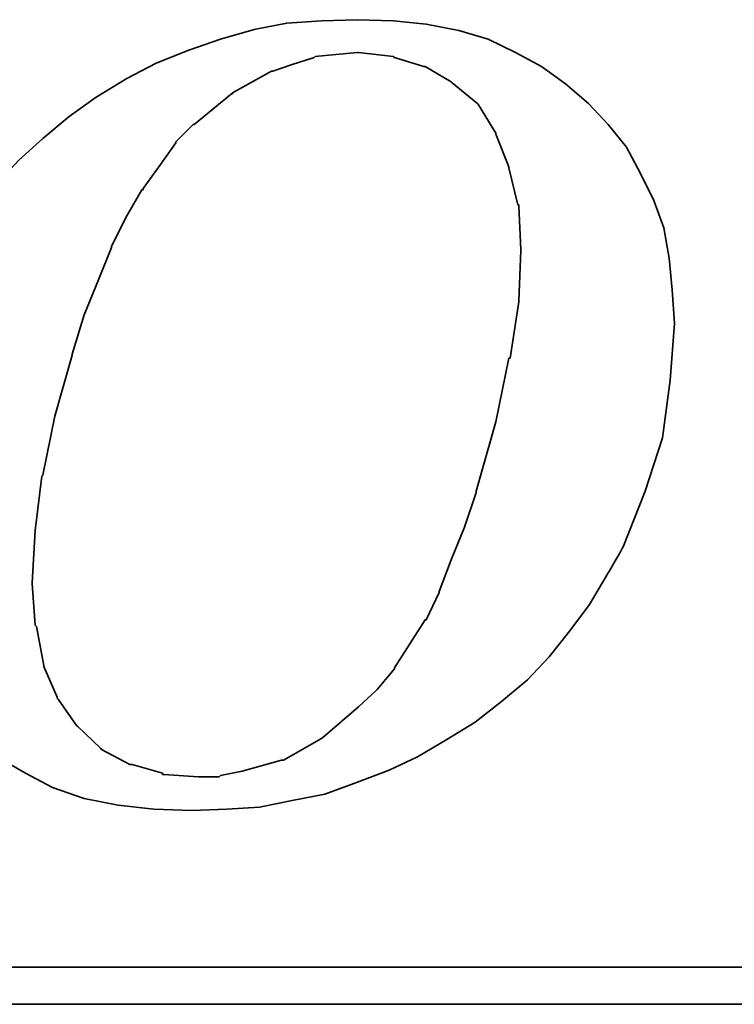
# Model space of a CAD drawing. Extents: x 384 to 530, y 258 to 355.
# Tile 48 of 62: x 502.43 to 503.66, y 316.87 to 318.57. Entities that reach past the tile are written whole.
import ezdxf

# ---------------------------------------------------------------- set-up
doc = ezdxf.new("R2010")
doc.units = 0
doc.header["$LTSCALE"] = 2
doc.header["$MEASUREMENT"] = 0
doc.layers.get('0').update_dxf_attribs({"linetype": 'CONTINUOUS'})

msp = doc.modelspace()

# ---------------------------------------------------------------- linework, layer by layer
at = {"lineweight": 35}
for points, knots in [([(502.3175, 317.3672), (502.3175, 317.3672), (502.3513, 317.3315), (502.3513, 317.3315), (502.3513, 317.3315), (502.3513, 317.3315), (502.3927, 317.2975), (502.3927, 317.2975), (502.3927, 317.2975), (502.3927, 317.2975), (502.4378, 317.2714), (502.4378, 317.2714), (502.4378, 317.2714), (502.4378, 317.2714), (502.4849, 317.2467), (502.4849, 317.2467), (502.4849, 317.2467), (502.4849, 317.2467), (502.5394, 317.2279), (502.5394, 317.2279), (502.5394, 317.2279), (502.5394, 317.2279), (502.5979, 317.2165), (502.5979, 317.2165), (502.5979, 317.2165), (502.5979, 317.2165), (502.66, 317.2091), (502.66, 317.2091), (502.66, 317.2091), (502.66, 317.2091), (502.7257, 317.2071), (502.7257, 317.2071), (502.7257, 317.2071), (502.7257, 317.2071), (502.7862, 317.2091), (502.7862, 317.2091), (502.7862, 317.2091), (502.7862, 317.2091), (502.8425, 317.213), (502.8425, 317.213), (502.8425, 317.213), (502.8425, 317.213), (502.899, 317.2242), (502.899, 317.2242), (502.899, 317.2242), (502.899, 317.2242), (502.9554, 317.2353), (502.9554, 317.2353), (502.9554, 317.2353), (502.9554, 317.2353), (503.0119, 317.2561), (503.0119, 317.2561), (503.0119, 317.2561), (503.0119, 317.2561), (503.0665, 317.2769), (503.0665, 317.2769), (503.0665, 317.2769), (503.0665, 317.2769), (503.1155, 317.2997), (503.1155, 317.2997), (503.1155, 317.2997), (503.1155, 317.2997), (503.1665, 317.3295), (503.1665, 317.3295), (503.1665, 317.3295), (503.1665, 317.3295), (503.2155, 317.3597), (503.2155, 317.3597), (503.2155, 317.3597), (503.2155, 317.3597), (503.2607, 317.3954), (503.2607, 317.3954), (503.2607, 317.3954), (503.2607, 317.3954), (503.3056, 317.4331), (503.3056, 317.4331), (503.3056, 317.4331), (503.3056, 317.4331), (503.3432, 317.4725), (503.3432, 317.4725), (503.3432, 317.4725), (503.3432, 317.4725), (503.3791, 317.5178), (503.3791, 317.5178), (503.3791, 317.5178), (503.3791, 317.5178), (503.4129, 317.5629), (503.4129, 317.5629), (503.4129, 317.5629), (503.4129, 317.5629), (503.4431, 317.6139), (503.4431, 317.6139), (503.4431, 317.6139), (503.4431, 317.6139), (503.4713, 317.663), (503.4713, 317.663), (503.4713, 317.663), (503.4713, 317.663), (503.5092, 317.7589), (503.5092, 317.7589), (503.5092, 317.7589), (503.5092, 317.7589), (503.5392, 317.8509), (503.5392, 317.8509), (503.5392, 317.8509), (503.5392, 317.8509), (503.5521, 317.9509), (503.5521, 317.9509), (503.5521, 317.9509), (503.5521, 317.9509), (503.5598, 318.0486), (503.5598, 318.0486), (503.5598, 318.0486), (503.5598, 318.0486), (503.5559, 318.1071), (503.5559, 318.1071), (503.5559, 318.1071), (503.5559, 318.1071), (503.5504, 318.1616), (503.5504, 318.1616), (503.5504, 318.1616), (503.5504, 318.1616), (503.5412, 318.2142), (503.5412, 318.2142), (503.5412, 318.2142), (503.5412, 318.2142), (503.5239, 318.2612), (503.5239, 318.2612), (503.5239, 318.2612), (503.5239, 318.2612), (503.5013, 318.3083), (503.5013, 318.3083), (503.5013, 318.3083), (503.5013, 318.3083), (503.4768, 318.3536), (503.4768, 318.3536), (503.4768, 318.3536), (503.4768, 318.3536), (503.445, 318.393), (503.445, 318.393), (503.445, 318.393), (503.445, 318.393), (503.4111, 318.4289), (503.4111, 318.4289), (503.4111, 318.4289), (503.4111, 318.4289), (503.3717, 318.4629), (503.3717, 318.4629), (503.3717, 318.4629), (503.3717, 318.4629), (503.3301, 318.4931), (503.3301, 318.4931), (503.3301, 318.4931), (503.3301, 318.4931), (503.285, 318.5174), (503.285, 318.5174), (503.285, 318.5174), (503.285, 318.5174), (503.2379, 318.54), (503.2379, 318.54), (503.2379, 318.54), (503.2379, 318.54), (503.1873, 318.5551), (503.1873, 318.5551), (503.1873, 318.5551), (503.1873, 318.5551), (503.1306, 318.5664), (503.1306, 318.5664), (503.1306, 318.5664), (503.1306, 318.5664), (503.0741, 318.5719), (503.0741, 318.5719), (503.0741, 318.5719), (503.0741, 318.5719), (503.0119, 318.5739), (503.0119, 318.5739), (503.0119, 318.5739), (503.0119, 318.5739), (502.9498, 318.5719), (502.9498, 318.5719), (502.9498, 318.5719), (502.9498, 318.5719), (502.8897, 318.568), (502.8897, 318.568), (502.8897, 318.568), (502.8897, 318.568), (502.833, 318.557), (502.833, 318.557), (502.833, 318.557), (502.833, 318.557), (502.7748, 318.54), (502.7748, 318.54), (502.7748, 318.54), (502.7748, 318.54), (502.7203, 318.5213), (502.7203, 318.5213), (502.7203, 318.5213), (502.7203, 318.5213), (502.664, 318.4986), (502.664, 318.4986), (502.664, 318.4986), (502.664, 318.4986), (502.613, 318.4723), (502.613, 318.4723), (502.613, 318.4723), (502.613, 318.4723), (502.5604, 318.4401), (502.5604, 318.4401), (502.5604, 318.4401), (502.5604, 318.4401), (502.5133, 318.4064), (502.5133, 318.4064), (502.5133, 318.4064), (502.5133, 318.4064), (502.468, 318.3687), (502.468, 318.3687), (502.468, 318.3687), (502.468, 318.3687), (502.4266, 318.3311), (502.4266, 318.3311), (502.4266, 318.3311), (502.4266, 318.3311), (502.3889, 318.2914), (502.3889, 318.2914), (502.3889, 318.2914), (502.3889, 318.2914), (502.3532, 318.2463), (502.3532, 318.2463), (502.3532, 318.2463), (502.3532, 318.2463), (502.3211, 318.2049), (502.3211, 318.2049), (502.3211, 318.2049), (502.3211, 318.2049), (502.2948, 318.1577), (502.2948, 318.1577), (502.2948, 318.1577), (502.2948, 318.1577), (502.2724, 318.111), (502.2724, 318.111), (502.2724, 318.111), (502.2724, 318.111), (502.2308, 318.0129), (502.2308, 318.0129), (502.2308, 318.0129), (502.2308, 318.0129), (502.2026, 317.9205), (502.2026, 317.9205), (502.2026, 317.9205), (502.2026, 317.9205), (502.1877, 317.8305), (502.1877, 317.8305), (502.1877, 317.8305), (502.1877, 317.8305), (502.1802, 317.7438), (502.1802, 317.7438), (502.1802, 317.7438), (502.1802, 317.7438), (502.1838, 317.6912), (502.1838, 317.6912), (502.1838, 317.6912), (502.1838, 317.6912), (502.1897, 317.6402), (502.1897, 317.6402), (502.1897, 317.6402), (502.1897, 317.6402), (502.1912, 317.6402), (502.1912, 317.6402), (502.1912, 317.6402), (502.1912, 317.6402), (502.1991, 317.5876), (502.1991, 317.5876), (502.1991, 317.5876), (502.1991, 317.5876), (502.2159, 317.5404), (502.2159, 317.5404), (502.2159, 317.5404), (502.2159, 317.5404), (502.2348, 317.4952), (502.2348, 317.4952), (502.2348, 317.4952), (502.2348, 317.4952), (502.2571, 317.4499), (502.2571, 317.4499), (502.2571, 317.4499), (502.2571, 317.4499), (502.2854, 317.4087), (502.2854, 317.4087), (502.2854, 317.4087), (502.2854, 317.4087), (502.3175, 317.3672), (502.3175, 317.3672)], [0, 0, 0, 0, 0.013699, 0.013699, 0.013699, 0.013699, 0.027397, 0.027397, 0.027397, 0.027397, 0.041096, 0.041096, 0.041096, 0.041096, 0.054795, 0.054795, 0.054795, 0.054795, 0.068493, 0.068493, 0.068493, 0.068493, 0.082192, 0.082192, 0.082192, 0.082192, 0.09589, 0.09589, 0.09589, 0.09589, 0.109589, 0.109589, 0.109589, 0.109589, 0.123288, 0.123288, 0.123288, 0.123288, 0.136986, 0.136986, 0.136986, 0.136986, 0.150685, 0.150685, 0.150685, 0.150685, 0.164384, 0.164384, 0.164384, 0.164384, 0.178082, 0.178082, 0.178082, 0.178082, 0.191781, 0.191781, 0.191781, 0.191781, 0.205479, 0.205479, 0.205479, 0.205479, 0.219178, 0.219178, 0.219178, 0.219178, 0.232877, 0.232877, 0.232877, 0.232877, 0.246575, 0.246575, 0.246575, 0.246575, 0.260274, 0.260274, 0.260274, 0.260274, 0.273973, 0.273973, 0.273973, 0.273973, 0.287671, 0.287671, 0.287671, 0.287671, 0.30137, 0.30137, 0.30137, 0.30137, 0.315068, 0.315068, 0.315068, 0.315069, 0.328767, 0.328767, 0.328767, 0.328767, 0.342466, 0.342466, 0.342466, 0.342466, 0.356164, 0.356164, 0.356164, 0.356164, 0.369863, 0.369863, 0.369863, 0.369863, 0.383562, 0.383562, 0.383562, 0.383562, 0.39726, 0.39726, 0.39726, 0.39726, 0.410959, 0.410959, 0.410959, 0.410959, 0.424658, 0.424658, 0.424658, 0.424658, 0.438356, 0.438356, 0.438356, 0.438356, 0.452055, 0.452055, 0.452055, 0.452055, 0.465753, 0.465753, 0.465753, 0.465753, 0.479452, 0.479452, 0.479452, 0.479452, 0.493151, 0.493151, 0.493151, 0.493151, 0.506849, 0.506849, 0.506849, 0.506849, 0.520548, 0.520548, 0.520548, 0.520548, 0.534247, 0.534247, 0.534247, 0.534247, 0.547945, 0.547945, 0.547945, 0.547945, 0.561644, 0.561644, 0.561644, 0.561644, 0.575342, 0.575342, 0.575342, 0.575342, 0.589041, 0.589041, 0.589041, 0.589041, 0.60274, 0.60274, 0.60274, 0.60274, 0.616438, 0.616438, 0.616438, 0.616438, 0.630137, 0.630137, 0.630137, 0.630137, 0.643836, 0.643836, 0.643836, 0.643836, 0.657534, 0.657534, 0.657534, 0.657534, 0.671233, 0.671233, 0.671233, 0.671233, 0.684932, 0.684932, 0.684932, 0.684932, 0.69863, 0.69863, 0.69863, 0.69863, 0.712329, 0.712329, 0.712329, 0.712329, 0.726027, 0.726027, 0.726027, 0.726027, 0.739726, 0.739726, 0.739726, 0.739726, 0.753425, 0.753425, 0.753425, 0.753425, 0.767123, 0.767123, 0.767123, 0.767123, 0.780822, 0.780822, 0.780822, 0.780822, 0.794521, 0.794521, 0.794521, 0.794521, 0.808219, 0.808219, 0.808219, 0.808219, 0.821918, 0.821918, 0.821918, 0.821918, 0.835616, 0.835616, 0.835616, 0.835616, 0.849315, 0.849315, 0.849315, 0.849315, 0.863014, 0.863014, 0.863014, 0.863014, 0.876712, 0.876712, 0.876712, 0.876712, 0.890411, 0.890411, 0.890411, 0.890411, 0.90411, 0.90411, 0.90411, 0.90411, 0.917808, 0.917808, 0.917808, 0.917808, 0.931507, 0.931507, 0.931507, 0.931507, 0.945205, 0.945205, 0.945205, 0.945205, 0.958904, 0.958904, 0.958904, 0.958904, 0.972603, 0.972603, 0.972603, 0.972603, 0.986301, 0.986301, 0.986301, 0.986301, 1, 1, 1, 1]), ([(502.5188, 317.996), (502.5188, 317.996), (502.5394, 318.0639), (502.5394, 318.0639), (502.5394, 318.0639), (502.5394, 318.0639), (502.5639, 318.1241), (502.5639, 318.1241), (502.5639, 318.1241), (502.5639, 318.1241), (502.5865, 318.1804), (502.5865, 318.1804), (502.5865, 318.1804), (502.5865, 318.1804), (502.5865, 318.1824), (502.5865, 318.1824), (502.5865, 318.1824), (502.5865, 318.1824), (502.613, 318.2349), (502.613, 318.2349), (502.613, 318.2349), (502.613, 318.2349), (502.6392, 318.2801), (502.6392, 318.2801), (502.6392, 318.2801), (502.6392, 318.2801), (502.6412, 318.2801), (502.6412, 318.2801), (502.6412, 318.2801), (502.6412, 318.2801), (502.6412, 318.282), (502.6412, 318.282), (502.6412, 318.282), (502.6412, 318.282), (502.6712, 318.3234), (502.6712, 318.3234), (502.6712, 318.3234), (502.6712, 318.3234), (502.6977, 318.3613), (502.6977, 318.3613), (502.6977, 318.3613), (502.6977, 318.3613), (502.6977, 318.3628), (502.6977, 318.3628), (502.6977, 318.3628), (502.6977, 318.3628), (502.7277, 318.393), (502.7277, 318.393), (502.7277, 318.393), (502.7277, 318.393), (502.7297, 318.393), (502.7297, 318.393), (502.7297, 318.393), (502.7297, 318.393), (502.7938, 318.446), (502.7938, 318.446), (502.7938, 318.446), (502.7938, 318.446), (502.7958, 318.446), (502.7958, 318.446), (502.7958, 318.446), (502.7958, 318.446), (502.7958, 318.4476), (502.7958, 318.4476), (502.7958, 318.4476), (502.7958, 318.4476), (502.8633, 318.4852), (502.8633, 318.4852), (502.8633, 318.4852), (502.8633, 318.4852), (502.8654, 318.4852), (502.8654, 318.4852), (502.8654, 318.4852), (502.8654, 318.4852), (502.899, 318.4966), (502.899, 318.4966), (502.899, 318.4966), (502.899, 318.4966), (502.935, 318.508), (502.935, 318.508), (502.935, 318.508), (502.935, 318.508), (502.9366, 318.508), (502.9366, 318.508), (502.9366, 318.508), (502.9366, 318.508), (502.9386, 318.51), (502.9386, 318.51), (502.9386, 318.51), (502.9386, 318.51), (502.9743, 318.5135), (502.9743, 318.5135), (502.9743, 318.5135), (502.9743, 318.5135), (503.0119, 318.5174), (503.0119, 318.5174), (503.0119, 318.5174), (503.0119, 318.5174), (503.0139, 318.5174), (503.0139, 318.5174), (503.0139, 318.5174), (503.0139, 318.5174), (503.0741, 318.51), (503.0741, 318.51), (503.0741, 318.51), (503.0741, 318.51), (503.0759, 318.508), (503.0759, 318.508), (503.0759, 318.508), (503.0759, 318.508), (503.0778, 318.508), (503.0778, 318.508), (503.0778, 318.508), (503.0778, 318.508), (503.1267, 318.4931), (503.1267, 318.4931), (503.1267, 318.4931), (503.1267, 318.4931), (503.1286, 318.4931), (503.1286, 318.4931), (503.1286, 318.4931), (503.1286, 318.4931), (503.1738, 318.4664), (503.1738, 318.4664), (503.1738, 318.4664), (503.1738, 318.4664), (503.1757, 318.4648), (503.1757, 318.4648), (503.1757, 318.4648), (503.1757, 318.4648), (503.2171, 318.4307), (503.2171, 318.4307), (503.2171, 318.4307), (503.2171, 318.4307), (503.2191, 318.4289), (503.2191, 318.4289), (503.2191, 318.4289), (503.2191, 318.4289), (503.221, 318.427), (503.221, 318.427), (503.221, 318.427), (503.221, 318.427), (503.2512, 318.3779), (503.2512, 318.3779), (503.2512, 318.3779), (503.2512, 318.3779), (503.2512, 318.3762), (503.2512, 318.3762), (503.2512, 318.3762), (503.2512, 318.3762), (503.2736, 318.3197), (503.2736, 318.3197), (503.2736, 318.3197), (503.2736, 318.3197), (503.2736, 318.3177), (503.2736, 318.3177), (503.2736, 318.3177), (503.2736, 318.3177), (503.2889, 318.254), (503.2889, 318.254), (503.2889, 318.254), (503.2889, 318.254), (503.2905, 318.254), (503.2905, 318.254), (503.2905, 318.254), (503.2905, 318.254), (503.2905, 318.2518), (503.2905, 318.2518), (503.2905, 318.2518), (503.2905, 318.2518), (503.2944, 318.1765), (503.2944, 318.1765), (503.2944, 318.1765), (503.2944, 318.1765), (503.2944, 318.1747), (503.2944, 318.1747), (503.2944, 318.1747), (503.2944, 318.1747), (503.2905, 318.0882), (503.2905, 318.0882), (503.2905, 318.0882), (503.2905, 318.0882), (503.2905, 318.0863), (503.2905, 318.0863), (503.2905, 318.0863), (503.2905, 318.0863), (503.2756, 317.9886), (503.2756, 317.9886), (503.2756, 317.9886), (503.2756, 317.9886), (503.2736, 317.9886), (503.2736, 317.9886), (503.2736, 317.9886), (503.2736, 317.9886), (503.2512, 317.8791), (503.2512, 317.8791), (503.2512, 317.8791), (503.2512, 317.8791), (503.2171, 317.7589), (503.2171, 317.7589), (503.2171, 317.7589), (503.2171, 317.7589), (503.2171, 317.7567), (503.2171, 317.7567), (503.2171, 317.7567), (503.2171, 317.7567), (503.1967, 317.6967), (503.1967, 317.6967), (503.1967, 317.6967), (503.1967, 317.6967), (503.1738, 317.6402), (503.1738, 317.6402), (503.1738, 317.6402), (503.1738, 317.6402), (503.1532, 317.5857), (503.1532, 317.5857), (503.1532, 317.5857), (503.1532, 317.5857), (503.1532, 317.5837), (503.1532, 317.5837), (503.1532, 317.5837), (503.1532, 317.5837), (503.1306, 317.5366), (503.1306, 317.5366), (503.1306, 317.5366), (503.1306, 317.5366), (503.1286, 317.5366), (503.1286, 317.5366), (503.1286, 317.5366), (503.1286, 317.5366), (503.1026, 317.4952), (503.1026, 317.4952), (503.1026, 317.4952), (503.1026, 317.4952), (503.0759, 317.4539), (503.0759, 317.4539), (503.0759, 317.4539), (503.0759, 317.4539), (503.0759, 317.4519), (503.0759, 317.4519), (503.0759, 317.4519), (503.0759, 317.4519), (503.0461, 317.4162), (503.0461, 317.4162), (503.0461, 317.4162), (503.0461, 317.4162), (503.0441, 317.4142), (503.0441, 317.4142), (503.0441, 317.4142), (503.0441, 317.4142), (503.0139, 317.386), (503.0139, 317.386), (503.0139, 317.386), (503.0139, 317.386), (502.9519, 317.3332), (502.9519, 317.3332), (502.9519, 317.3332), (502.9519, 317.3332), (502.9498, 317.3315), (502.9498, 317.3315), (502.9498, 317.3315), (502.9498, 317.3315), (502.884, 317.2938), (502.884, 317.2938), (502.884, 317.2938), (502.884, 317.2938), (502.8821, 317.2938), (502.8821, 317.2938), (502.8821, 317.2938), (502.8821, 317.2938), (502.8803, 317.2938), (502.8803, 317.2938), (502.8803, 317.2938), (502.8803, 317.2938), (502.8126, 317.275), (502.8126, 317.275), (502.8126, 317.275), (502.8126, 317.275), (502.7748, 317.2673), (502.7748, 317.2673), (502.7748, 317.2673), (502.7748, 317.2673), (502.7728, 317.2655), (502.7728, 317.2655), (502.7728, 317.2655), (502.7728, 317.2655), (502.7711, 317.2655), (502.7711, 317.2655), (502.7711, 317.2655), (502.7711, 317.2655), (502.7371, 317.2655), (502.7371, 317.2655), (502.7371, 317.2655), (502.7371, 317.2655), (502.6769, 317.2693), (502.6769, 317.2693), (502.6769, 317.2693), (502.6769, 317.2693), (502.6749, 317.2693), (502.6749, 317.2693), (502.6749, 317.2693), (502.6749, 317.2693), (502.6749, 317.2714), (502.6749, 317.2714), (502.6749, 317.2714), (502.6749, 317.2714), (502.6224, 317.2863), (502.6224, 317.2863), (502.6224, 317.2863), (502.6224, 317.2863), (502.6204, 317.2863), (502.6204, 317.2863), (502.6204, 317.2863), (502.6204, 317.2863), (502.6185, 317.2863), (502.6185, 317.2863), (502.6185, 317.2863), (502.6185, 317.2863), (502.5696, 317.3126), (502.5696, 317.3126), (502.5696, 317.3126), (502.5696, 317.3126), (502.5676, 317.3146), (502.5676, 317.3146), (502.5676, 317.3146), (502.5676, 317.3146), (502.5282, 317.3522), (502.5282, 317.3522), (502.5282, 317.3522), (502.5282, 317.3522), (502.5263, 317.3542), (502.5263, 317.3542), (502.5263, 317.3542), (502.5263, 317.3542), (502.4945, 317.3993), (502.4945, 317.3993), (502.4945, 317.3993), (502.4945, 317.3993), (502.4925, 317.4013), (502.4925, 317.4013), (502.4925, 317.4013), (502.4925, 317.4013), (502.4925, 317.4029), (502.4925, 317.4029), (502.4925, 317.4029), (502.4925, 317.4029), (502.4698, 317.4558), (502.4698, 317.4558), (502.4698, 317.4558), (502.4698, 317.4558), (502.4698, 317.4578), (502.4698, 317.4578), (502.4698, 317.4578), (502.4698, 317.4578), (502.4568, 317.5253), (502.4568, 317.5253), (502.4568, 317.5253), (502.4568, 317.5253), (502.4549, 317.5272), (502.4549, 317.5272), (502.4549, 317.5272), (502.4549, 317.5272), (502.4494, 317.5986), (502.4494, 317.5986), (502.4494, 317.5986), (502.4494, 317.5986), (502.4494, 317.6006), (502.4494, 317.6006), (502.4494, 317.6006), (502.4494, 317.6006), (502.4549, 317.6912), (502.4549, 317.6912), (502.4549, 317.6912), (502.4549, 317.6912), (502.466, 317.785), (502.466, 317.785), (502.466, 317.785), (502.466, 317.785), (502.468, 317.7869), (502.468, 317.7869), (502.468, 317.7869), (502.468, 317.7869), (502.4888, 317.8885), (502.4888, 317.8885), (502.4888, 317.8885), (502.4888, 317.8885), (502.5188, 317.9941), (502.5188, 317.9941), (502.5188, 317.9941), (502.5188, 317.9941), (502.5188, 317.996), (502.5188, 317.996)], [0, 0, 0, 0, 0.010204, 0.010204, 0.010204, 0.010204, 0.020408, 0.020408, 0.020408, 0.020408, 0.030612, 0.030612, 0.030612, 0.030612, 0.040816, 0.040816, 0.040816, 0.040816, 0.05102, 0.05102, 0.05102, 0.05102, 0.061224, 0.061224, 0.061224, 0.061224, 0.071429, 0.071429, 0.071429, 0.071429, 0.081633, 0.081633, 0.081633, 0.081633, 0.091837, 0.091837, 0.091837, 0.091837, 0.102041, 0.102041, 0.102041, 0.102041, 0.112245, 0.112245, 0.112245, 0.112245, 0.122449, 0.122449, 0.122449, 0.122449, 0.132653, 0.132653, 0.132653, 0.132653, 0.142857, 0.142857, 0.142857, 0.142857, 0.153061, 0.153061, 0.153061, 0.153061, 0.163265, 0.163265, 0.163265, 0.163265, 0.173469, 0.173469, 0.173469, 0.173469, 0.183673, 0.183673, 0.183673, 0.183673, 0.193878, 0.193878, 0.193878, 0.193878, 0.204082, 0.204082, 0.204082, 0.204082, 0.214286, 0.214286, 0.214286, 0.214286, 0.22449, 0.22449, 0.22449, 0.22449, 0.234694, 0.234694, 0.234694, 0.234694, 0.244898, 0.244898, 0.244898, 0.244898, 0.255102, 0.255102, 0.255102, 0.255102, 0.265306, 0.265306, 0.265306, 0.265306, 0.27551, 0.27551, 0.27551, 0.27551, 0.285714, 0.285714, 0.285714, 0.285714, 0.295918, 0.295918, 0.295918, 0.295918, 0.306122, 0.306122, 0.306122, 0.306122, 0.316327, 0.316327, 0.316327, 0.316327, 0.326531, 0.326531, 0.326531, 0.326531, 0.336735, 0.336735, 0.336735, 0.336735, 0.346939, 0.346939, 0.346939, 0.346939, 0.357143, 0.357143, 0.357143, 0.357143, 0.367347, 0.367347, 0.367347, 0.367347, 0.377551, 0.377551, 0.377551, 0.377551, 0.387755, 0.387755, 0.387755, 0.387755, 0.397959, 0.397959, 0.397959, 0.397959, 0.408163, 0.408163, 0.408163, 0.408163, 0.418367, 0.418367, 0.418367, 0.418367, 0.428571, 0.428571, 0.428571, 0.428571, 0.438776, 0.438776, 0.438776, 0.438776, 0.44898, 0.44898, 0.44898, 0.44898, 0.459184, 0.459184, 0.459184, 0.459184, 0.469388, 0.469388, 0.469388, 0.469388, 0.479592, 0.479592, 0.479592, 0.479592, 0.489796, 0.489796, 0.489796, 0.489796, 0.5, 0.5, 0.5, 0.5, 0.510204, 0.510204, 0.510204, 0.510204, 0.520408, 0.520408, 0.520408, 0.520408, 0.530612, 0.530612, 0.530612, 0.530612, 0.540816, 0.540816, 0.540816, 0.540816, 0.55102, 0.55102, 0.55102, 0.55102, 0.561224, 0.561224, 0.561224, 0.561224, 0.571429, 0.571429, 0.571429, 0.571429, 0.581633, 0.581633, 0.581633, 0.581633, 0.591837, 0.591837, 0.591837, 0.591837, 0.602041, 0.602041, 0.602041, 0.602041, 0.612245, 0.612245, 0.612245, 0.612245, 0.622449, 0.622449, 0.622449, 0.622449, 0.632653, 0.632653, 0.632653, 0.632653, 0.642857, 0.642857, 0.642857, 0.642857, 0.653061, 0.653061, 0.653061, 0.653061, 0.663265, 0.663265, 0.663265, 0.663265, 0.673469, 0.673469, 0.673469, 0.673469, 0.683673, 0.683673, 0.683673, 0.683673, 0.693878, 0.693878, 0.693878, 0.693878, 0.704082, 0.704082, 0.704082, 0.704082, 0.714286, 0.714286, 0.714286, 0.714286, 0.72449, 0.72449, 0.72449, 0.72449, 0.734694, 0.734694, 0.734694, 0.734694, 0.744898, 0.744898, 0.744898, 0.744898, 0.755102, 0.755102, 0.755102, 0.755102, 0.765306, 0.765306, 0.765306, 0.765306, 0.77551, 0.77551, 0.77551, 0.77551, 0.785714, 0.785714, 0.785714, 0.785714, 0.795918, 0.795918, 0.795918, 0.795918, 0.806122, 0.806122, 0.806122, 0.806122, 0.816327, 0.816327, 0.816327, 0.816327, 0.826531, 0.826531, 0.826531, 0.826531, 0.836735, 0.836735, 0.836735, 0.836735, 0.846939, 0.846939, 0.846939, 0.846939, 0.857143, 0.857143, 0.857143, 0.857143, 0.867347, 0.867347, 0.867347, 0.867347, 0.877551, 0.877551, 0.877551, 0.877551, 0.887755, 0.887755, 0.887755, 0.887755, 0.897959, 0.897959, 0.897959, 0.897959, 0.908163, 0.908163, 0.908163, 0.908163, 0.918367, 0.918367, 0.918367, 0.918367, 0.928571, 0.928571, 0.928571, 0.928571, 0.938776, 0.938776, 0.938776, 0.938776, 0.94898, 0.94898, 0.94898, 0.94898, 0.959184, 0.959184, 0.959184, 0.959184, 0.969388, 0.969388, 0.969388, 0.969388, 0.979592, 0.979592, 0.979592, 0.979592, 0.989796, 0.989796, 0.989796, 0.989796, 1, 1, 1, 1]), ([(509.1635, 317.1714), (509.1635, 317.1714), (509.1635, 316.9511), (509.1635, 316.9511), (509.1635, 316.9511), (509.1635, 316.9511), (509.1635, 316.936), (509.1635, 316.936), (509.1635, 316.936), (509.1635, 316.936), (509.1484, 316.936), (509.1484, 316.936), (509.1484, 316.936), (509.1484, 316.936), (496.2772, 316.936), (496.2772, 316.936), (496.2772, 316.936), (496.2772, 316.936), (496.2772, 316.8721), (496.2772, 316.8721), (496.2772, 316.8721), (496.2772, 316.8721), (509.7114, 316.8721), (509.7114, 316.8721), (509.7114, 316.8721), (509.7114, 316.8721), (509.1635, 317.1714), (509.1635, 317.1714)], [0, 0, 0, 0, 0.142857, 0.142857, 0.142857, 0.142857, 0.285714, 0.285714, 0.285714, 0.285714, 0.428571, 0.428571, 0.428571, 0.428571, 0.571429, 0.571429, 0.571429, 0.571429, 0.714286, 0.714286, 0.714286, 0.714286, 0.857143, 0.857143, 0.857143, 0.857143, 1, 1, 1, 1])]:
    msp.add_open_spline(points, degree=3, knots=knots, dxfattribs=at)

doc.saveas('drawing.dxf')
